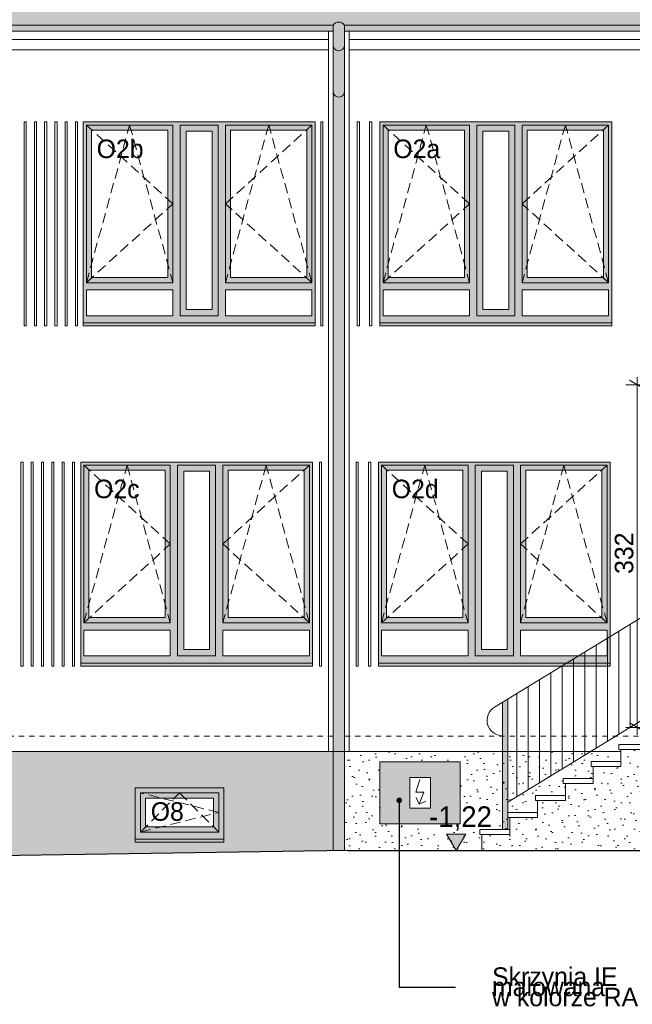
# Model space of a CAD drawing. Extents: x -149893 to 127691, y 5328 to 37028.
# Tile 32 of 88: x -1068 to 4879, y 18201 to 27755. Entities that reach past the tile are written whole.
import ezdxf

# ---------------------------------------------------------------- set-up
doc = ezdxf.new("R2010")
doc.units = 0
doc.header["$MEASUREMENT"] = 0
doc.linetypes.add('Hidden Line', pattern=[100, 50, -50])
doc.linetypes.add('Krawędzie ukryte', pattern=[150, 100, -50])
for name, color, linetype, lineweight, true_color in [('arch izolacje_Nr_Pióra__9', 7, 'Continuous', 13, 0x3dad99), ('Arch kolorystyka_Nr_Pióra__81', 7, 'Continuous', 13, 0x6a6a6a), ('Arch okna_Nr_Pióra__82', 7, 'Continuous', 20, 0xaaaaaa), ('Arch okna_Nr_Pióra__84', 7, 'Continuous', 15, 0x41c341), ('Arch okna_Nr_Pióra__86', 7, 'Continuous', 20, 0x5555ff)]:
    doc.layers.add(name, color=color, linetype=linetype, lineweight=lineweight, true_color=true_color)
for name, color, linetype, lineweight in [('Arch okna_Nr_Pióra__100', 2, 'Continuous', 13), ('Arch okna_Nr_Pióra__19', 255, 'Continuous', 20), ('Arch okna_Nr_Pióra__20', 1, 'Continuous', 20), ('Arch okna_Nr_Pióra__5', 7, 'Continuous', 13), ('Arch opisy okien_Nr_Pióra__21', 7, 'Continuous', 13), ('Arch opisy_Nr_Pióra__21', 7, 'Continuous', 13), ('Arch wymiary_Nr_Pióra__21', 7, 'Continuous', 13), ('Arch wymiary_Nr_Pióra__5', 7, 'Continuous', 13), ('INSTALACJA IE_Nr_Pióra__21', 7, 'Continuous', 13), ('INSTALACJA IE_Nr_Pióra__5', 7, 'Continuous', 13), ('INWENT BALUSTRADY_Nr_Pióra__5', 7, 'Continuous', 13), ('INWENT DACH_Nr_Pióra__21', 7, 'Continuous', 13), ('INWENT ODWODNIENIE_Nr_Pióra__21', 7, 'Continuous', 13), ('INWENT TEREN_Nr_Pióra__1', 7, 'Continuous', 25), ('INWENT. OKNA_Nr_Pióra__5', 7, 'Continuous', 13), ('INWENT.ŚCIANY_Nr_Pióra__5', 7, 'Continuous', 13), ('Istniejące schody_Nr_Pióra__21', 7, 'Continuous', 13), ('Istniejące schody_Nr_Pióra__5', 7, 'Continuous', 13)]:
    doc.layers.add(name, color=color, linetype=linetype, lineweight=lineweight)
doc.layers.add('Arch wymiary', color=7, linetype='Continuous')
doc.layers.add('INSTALACJA IE', color=7, linetype='Continuous')
doc.styles.add('GENERATED_STYLE_1', font='txt')
doc.styles.add('GENERATED_STYLE_3', font='txt')
doc.styles.add('GENERATED_STYLE_4', font='txt')
doc.styles.add('GENERATED_STYLE_8', font='txt')
doc.dimstyles.new('GENERATED_STYLE__6', dxfattribs={"dimtxt": 179.999995, "dimasz": 114, "dimexe": 0.18, "dimexo": 0, "dimgap": 0.09, "dimtad": 1, "dimdec": 0, "dimlfac": 0.1, "dimzin": 0, "dimdsep": 46, "dimtxsty": 'GENERATED_STYLE_3', "dimblk": 'ARROWHEAD_2', "dimblk1": 'ARROWHEAD_2', "dimblk2": 'ARROWHEAD_2', "dimcen": 0.09, "dimclrd": 7, "dimclre": 7, "dimclrt": 7, "dimazin": 0, "dimtfac": 1, "dimtdec": 4, "dimtmove": 0, "dimatfit": 3, "dimfxl": 0, "dimtolj": 1, "dimtzin": 0, "dimarcsym": 0})
doc.dimstyles.new('GENERATED_STYLE__8', dxfattribs={"dimtxt": 0.18, "dimasz": 109.44, "dimexe": 0.18, "dimexo": 0.0625, "dimgap": 0.09, "dimtad": 0, "dimtih": 1, "dimtoh": 1, "dimdec": 4, "dimzin": 0, "dimdsep": 46, "dimcen": 0.09, "dimadec": 0, "dimazin": 0, "dimtfac": 1, "dimtdec": 4, "dimtmove": 0, "dimatfit": 3, "dimldrblk": 'ARROWHEAD_11', "dimfxl": 0, "dimtolj": 1, "dimtzin": 0, "dimarcsym": 0})
pattern_1 = [(45, (0, 300), (-95.4594, 95.4594), [0, -90, 0, -135]), (110, (300, 300), (126.8585, 46.1727), [0, -66, 0, -114])]

# ---------------------------------------------------------------- blocks, each defined once
blk = doc.blocks.new('Linia_1', base_point=(2809.1, 20142.8))
at = {"layer": 'INSTALACJA IE_Nr_Pióra__21', "linetype": 'Continuous'}
for q in [(2780.4, 20207.4), (2873.7, 20171.5)]:
    blk.add_line((2809.1, 20142.8), q, dxfattribs=at)
at = {"layer": 'INSTALACJA IE_Nr_Pióra__5', "linetype": 'Continuous'}
blk.add_line((2809.1, 20142.8), (2853.8, 20259.2), dxfattribs=at)
blk = doc.blocks.new('Wymiary_7', base_point=(3169.2, 19692.8))
at = {"layer": 'Arch wymiary_Nr_Pióra__21', "linetype": 'Continuous'}
blk.add_hatch(color=256, dxfattribs=at).paths.add_polyline_path([(3169.2, 19692.8), (3076.4, 19852.8), (3262, 19852.8)], flags=0)
for p, q in [((3169.2, 19692.8), (3076.4, 19852.8)), ((3076.4, 19852.8), (3262, 19852.8)), ((3262, 19852.8), (3169.2, 19692.8)), ((3169.2, 19692.8), (3049.2, 19692.8)), ((3169.2, 19692.8), (3289.2, 19692.8))]:
    blk.add_line(p, q, dxfattribs=at)
at = {"layer": 'Arch wymiary_Nr_Pióra__21', "insert": (2906.6, 19884.8), "char_height": 200, "attachment_point": 7, "style": 'GENERATED_STYLE_1'}
blk.add_mtext('{-1,22}', dxfattribs=at)
blk = doc.blocks.new('*D400')
at = {"layer": 'Arch wymiary_Nr_Pióra__5', "linetype": 'Continuous'}
for p, q in [((4927.1, 24212.3), (4927.1, 24285.7)), ((5039.6, 24212.3), (4814.6, 24212.3)), ((5002.1, 24169), (4852.1, 24255.6)), ((4927.1, 20887.8), (4927.1, 24212.3)), ((4852.1, 20931.1), (5002.1, 20844.5)), ((5039.6, 20887.8), (4814.6, 20887.8)), ((4927.1, 20814.5), (4927.1, 20887.8))]:
    blk.add_line(p, q, dxfattribs=at)
at = {"layer": 'Arch wymiary_Nr_Pióra__5', "insert": (4891.1, 22377.3), "char_height": 180, "attachment_point": 7, "rotation": 90, "style": 'GENERATED_STYLE_3'}
blk.add_mtext('{332}', dxfattribs=at)
blk = doc.blocks.new('ARROWHEAD_2')
at = {"color": 0, "linetype": 'Continuous', "lineweight": 0}
for p, q in [((0, 0), (-1, 0)), ((-0.378, -0.655), (0.378, 0.655))]:
    blk.add_line(p, q, dxfattribs=at)
blk = doc.blocks.new('ARROWHEAD_11')
at = {"color": 0, "linetype": 'Continuous', "lineweight": 0}
blk.add_line((0, 0), (-1, 0), dxfattribs=at)
at = {"color": 0, "linetype": 'Continuous', "lineweight": 0, "const_width": 0.25, "flags": 128}
blk.add_lwpolyline([(-0.125, 0, 1), (0.125, 0, 1)], format="xyb", close=True, dxfattribs=at)

msp = doc.modelspace()

# ---------------------------------------------------------------- hatches: boundary and pattern name
at = {"layer": 'Arch kolorystyka_Nr_Pióra__81', "linetype": 'Continuous'}
h = msp.add_hatch(color=256, dxfattribs=at)
h.paths.add_polyline_path([(-11505.9, 27642.9), (-10575.9, 27642.9), (-10575.9, 19496.9), (-10465.9, 19496.9), (-10465.9, 27642.9), (1974.1, 27642.9), (1974.1, 19692.3), (2084.1, 19692.3), (2084.1, 27642.9), (15784.1, 27642.9), (15784.1, 20622.5), (15894.1, 20615.4), (15894.1, 27642.9), (31604.1, 27642.9), (31604.1, 19633.3), (31714.1, 19626.3), (31714.1, 27642.9), (32584.1, 27642.9), (32584.1, 33202.8), (29615.6, 33202.8), (29615.6, 33762.8), (27313.2, 33762.8), (27313.2, 33202.8), (26470, 33202.8), (26470, 33762.8), (24767.6, 33762.8), (24767.6, 33202.8), (23654.5, 33202.8), (23654.5, 33762.8), (19992.9, 33762.8), (19992.9, 33202.8), (18893.5, 33202.8), (18893.5, 33762.8), (16591.1, 33762.8), (16591.1, 33202.8), (-6275.9, 33202.8), (-6275.9, 33762.8), (-6917.9, 33762.8), (-6917.9, 33202.8), (-7506, 33202.8), (-7506, 33762.8), (-9256, 33762.8), (-9256, 33202.8), (-11505.9, 33202.8)], flags=0)
h.paths.add_polyline_path([(-4945.9, 29036.9), (-4945.9, 29889.3), (-3865.9, 29889.3), (-3865.9, 29036.9)], flags=0)
h.paths.add_polyline_path([(1814.1, 29036.9), (1814.1, 29889.3), (2894.1, 29889.3), (2894.1, 29036.9)], flags=0)
h.paths.add_polyline_path([(29409.1, 29036.9), (29409.1, 29889.3), (30489.1, 29889.3), (30489.1, 29036.9)], flags=0)
h.paths.add_polyline_path([(20884.1, 28712.8), (20884.1, 30278.8), (20684.1, 30111.6), (20636, 30169.2), (21894.1, 31220.6), (23152.2, 30169.2), (23104.1, 30111.6), (22904.1, 30278.8), (22904.1, 28712.8), (22890.6, 28712.8)], flags=0)
h.paths.add_polyline_path([(6644.1, 28712.8), (6644.1, 30278.8), (6444.1, 30111.6), (6396, 30169.2), (8119.1, 31609.2), (9842.2, 30169.2), (9794.1, 30111.6), (9594.1, 30278.8), (9594.1, 28712.8)], flags=0)
h.paths.add_polyline_path([(-1865.9, 28712.8), (-1865.9, 30278.8), (-2065.9, 30111.6), (-2114, 30169.2), (-855.9, 31220.6), (402.2, 30169.2), (354.1, 30111.6), (154.1, 30278.8), (154.1, 28712.8)], flags=0)
at = {"layer": 'Arch okna_Nr_Pióra__100', "linetype": 'Continuous'}
h = msp.add_hatch(color=256, dxfattribs=at)
h.paths.add_polyline_path([(489.1, 24882.8), (859.1, 24882.8), (859.1, 26732.8), (489.1, 26732.8)], flags=0)
h.paths.add_polyline_path([(549.1, 26672.8), (549.1, 24942.8), (799.1, 24942.8), (799.1, 26672.8)], flags=0)
at = {"layer": 'Arch okna_Nr_Pióra__19', "linetype": 'Continuous'}
h = msp.add_hatch(dxfattribs=at)
h.set_pattern_fill('Carpet', color=256, style=0, pattern_type=2)
h.set_pattern_definition(pattern_1)
h.paths.add_polyline_path([(5549.1, 19692.8), (5549.1, 20742.8), (5039.1, 20742.8), (5039.1, 20722.8), (5039.1, 20672.8), (4769.1, 20672.8), (4769.1, 20557.8), (4769.1, 20507.8), (4499.1, 20507.8), (4499.1, 20392.8), (4499.1, 20342.8), (4229.1, 20342.8), (4229.1, 20227.8), (4229.1, 20177.8), (3959.1, 20177.8), (3959.1, 20062.8), (3959.1, 20012.8), (3689.1, 20012.8), (3689.1, 19897.8), (3689.1, 19847.8), (3419.1, 19847.8), (3419.1, 19692.8)], flags=0)
h = msp.add_hatch(dxfattribs=at)
h.set_pattern_fill('Carpet', color=256, style=0, pattern_type=2)
h.set_pattern_definition(pattern_1)
h.paths.add_polyline_path([(-10465.9, 19498.6), (1974.1, 19690.6), (1974.1, 20652.8), (-10465.9, 20652.8)], flags=0)
h.paths.add_polyline_path([(-9055.9, 19772.8), (-8195.9, 19772.8), (-8195.9, 20302.8), (-9055.9, 20302.8)], flags=0)
h.paths.add_polyline_path([(-5590.9, 19772.8), (-4730.9, 19772.8), (-4730.9, 20302.8), (-5590.9, 20302.8)], flags=0)
h.paths.add_polyline_path([(-2570.9, 19772.8), (-1710.9, 19772.8), (-1710.9, 20302.8), (-2570.9, 20302.8)], flags=0)
h.paths.add_polyline_path([(54.1, 19772.8), (914.1, 19772.8), (914.1, 20302.8), (54.1, 20302.8)], flags=0)
h = msp.add_hatch(dxfattribs=at)
h.set_pattern_fill('Carpet', color=256, style=0, pattern_type=2)
h.set_pattern_definition(pattern_1)
h.paths.add_polyline_path([(4769.1, 20652.8), (2084.1, 20652.8), (2084.1, 19692.3), (2119.1, 19692.8), (3419.1, 19692.8), (3419.1, 19847.8), (3399.1, 19847.8), (3399.1, 19897.8), (3689.1, 19897.8), (3689.1, 20012.8), (3669.1, 20012.8), (3669.1, 20062.8), (3959.1, 20062.8), (3959.1, 20177.8), (3939.1, 20177.8), (3939.1, 20227.8), (4229.1, 20227.8), (4229.1, 20342.8), (4209.1, 20342.8), (4209.1, 20392.8), (4499.1, 20392.8), (4499.1, 20507.8), (4479.1, 20507.8), (4479.1, 20557.8), (4769.1, 20557.8)], flags=0)
h.paths.add_polyline_path([(2429.1, 19952.8), (3209.1, 19952.8), (3209.1, 20552.8), (2429.1, 20552.8)], flags=0)
at = {"layer": 'Arch okna_Nr_Pióra__20', "linetype": 'Continuous'}
h = msp.add_hatch(color=256, dxfattribs=at)
h.paths.add_polyline_path([(464.1, 21582.8), (834.1, 21582.8), (834.1, 23432.8), (464.1, 23432.8)], flags=0)
h.paths.add_polyline_path([(524.1, 23372.8), (524.1, 21642.8), (774.1, 21642.8), (774.1, 23372.8)], flags=0)
at = {"layer": 'Arch okna_Nr_Pióra__82', "linetype": 'Continuous'}
h = msp.add_hatch(color=256, dxfattribs=at)
h.paths.add_polyline_path([(-450.9, 24782.8), (1799.1, 24782.8), (1799.1, 26762.8), (-450.9, 26762.8)], flags=0)
h.paths.add_polyline_path([(419.1, 24882.8), (-420.9, 24882.8), (-420.9, 25132.8), (419.1, 25132.8)], flags=0)
h.paths.add_polyline_path([(369.1, 25252.8), (-370.9, 25252.8), (-370.9, 26682.8), (369.1, 26682.8)], flags=0)
h.paths.add_polyline_path([(859.1, 24882.8), (489.1, 24882.8), (489.1, 26732.8), (859.1, 26732.8)], flags=0)
h.paths.add_polyline_path([(929.1, 25132.8), (1769.1, 25132.8), (1769.1, 24882.8), (929.1, 24882.8)], flags=0)
h.paths.add_polyline_path([(1719.1, 25252.8), (979.1, 25252.8), (979.1, 26682.8), (1719.1, 26682.8)], flags=0)
h = msp.add_hatch(color=256, dxfattribs=at)
h.paths.add_polyline_path([(2429.1, 24782.8), (4679.1, 24782.8), (4679.1, 26762.8), (2429.1, 26762.8)], flags=0)
h.paths.add_polyline_path([(3299.1, 24882.8), (2459.1, 24882.8), (2459.1, 25132.8), (3299.1, 25132.8)], flags=0)
h.paths.add_polyline_path([(3249.1, 25252.8), (2509.1, 25252.8), (2509.1, 26682.8), (3249.1, 26682.8)], flags=0)
h.paths.add_polyline_path([(3739.1, 24882.8), (3369.1, 24882.8), (3369.1, 26732.8), (3739.1, 26732.8)], flags=0)
h.paths.add_polyline_path([(3809.1, 25132.8), (4649.1, 25132.8), (4649.1, 24882.8), (3809.1, 24882.8)], flags=0)
h.paths.add_polyline_path([(4599.1, 25252.8), (3859.1, 25252.8), (3859.1, 26682.8), (4599.1, 26682.8)], flags=0)
h = msp.add_hatch(color=256, dxfattribs=at)
h.paths.add_polyline_path([(-475.9, 21482.8), (1774.1, 21482.8), (1774.1, 23462.8), (-475.9, 23462.8)], flags=0)
h.paths.add_polyline_path([(394.1, 21582.8), (-445.9, 21582.8), (-445.9, 21832.8), (394.1, 21832.8)], flags=0)
h.paths.add_polyline_path([(344.1, 21952.8), (-395.9, 21952.8), (-395.9, 23382.8), (344.1, 23382.8)], flags=0)
h.paths.add_polyline_path([(834.1, 21582.8), (464.1, 21582.8), (464.1, 23432.8), (834.1, 23432.8)], flags=0)
h.paths.add_polyline_path([(904.1, 21832.8), (1744.1, 21832.8), (1744.1, 21582.8), (904.1, 21582.8)], flags=0)
h.paths.add_polyline_path([(1694.1, 21952.8), (954.1, 21952.8), (954.1, 23382.8), (1694.1, 23382.8)], flags=0)
h = msp.add_hatch(color=256, dxfattribs=at)
h.paths.add_polyline_path([(2414.1, 21482.8), (4664.1, 21482.8), (4664.1, 23462.8), (2414.1, 23462.8)], flags=0)
h.paths.add_polyline_path([(3284.1, 21582.8), (2444.1, 21582.8), (2444.1, 21832.8), (3284.1, 21832.8)], flags=0)
h.paths.add_polyline_path([(3234.1, 21952.8), (2494.1, 21952.8), (2494.1, 23382.8), (3234.1, 23382.8)], flags=0)
h.paths.add_polyline_path([(3724.1, 21582.8), (3354.1, 21582.8), (3354.1, 23432.8), (3724.1, 23432.8)], flags=0)
h.paths.add_polyline_path([(3794.1, 21832.8), (4634.1, 21832.8), (4634.1, 21582.8), (3794.1, 21582.8)], flags=0)
h.paths.add_polyline_path([(4584.1, 21952.8), (3844.1, 21952.8), (3844.1, 23382.8), (4584.1, 23382.8)], flags=0)
msp.add_hatch(color=256, dxfattribs=at).paths.add_polyline_path([(3669.1, 19897.8), (3669.1, 21162.8), (3619.1, 21132.3), (3619.1, 19897.8)], flags=0)
h = msp.add_hatch(color=256, dxfattribs=at)
h.paths.add_polyline_path([(2429.1, 20552.8), (2429.1, 19952.8), (3209.1, 19952.8), (3209.1, 20552.8)], flags=0)
h.paths.add_polyline_path([(2719.1, 20102.8), (2919.1, 20102.8), (2919.1, 20402.8), (2719.1, 20402.8)], flags=0)
h = msp.add_hatch(color=256, dxfattribs=at)
h.paths.add_polyline_path([(54.1, 19772.8), (914.1, 19772.8), (914.1, 20302.8), (54.1, 20302.8)], flags=0)
h.paths.add_polyline_path([(814.1, 19922.8), (154.1, 19922.8), (154.1, 20202.8), (814.1, 20202.8)], flags=0)
at = {"layer": 'Arch okna_Nr_Pióra__84', "linetype": 'Continuous'}
h = msp.add_hatch(color=256, dxfattribs=at)
h.paths.add_polyline_path([(3369.1, 24882.8), (3739.1, 24882.8), (3739.1, 26732.8), (3369.1, 26732.8)], flags=0)
h.paths.add_polyline_path([(3429.1, 26672.8), (3429.1, 24942.8), (3679.1, 24942.8), (3679.1, 26672.8)], flags=0)
at = {"layer": 'Arch okna_Nr_Pióra__86', "linetype": 'Continuous'}
h = msp.add_hatch(color=256, dxfattribs=at)
h.paths.add_polyline_path([(3354.1, 21582.8), (3724.1, 21582.8), (3724.1, 23432.8), (3354.1, 23432.8)], flags=0)
h.paths.add_polyline_path([(3414.1, 23372.8), (3414.1, 21642.8), (3664.1, 21642.8), (3664.1, 23372.8)], flags=0)

# ---------------------------------------------------------------- linework, layer by layer
at = {"layer": 'arch izolacje_Nr_Pióra__9', "linetype": 'Continuous'}
for p, q in [((1929.1, 20652.8), (1929.1, 27642.9)), ((2129.1, 20652.8), (2129.1, 27642.9)), ((-10420.9, 27562.8), (1929.1, 27562.8)), ((2129.1, 27562.8), (15739.1, 27562.8)), ((-10420.9, 27462.8), (1929.1, 27462.8)), ((2129.1, 27462.8), (15739.1, 27462.8)), ((-1025.9, 26762.8), (-1005.9, 26762.8)), ((-1025.9, 26762.8), (-1025.9, 24782.8)), ((-1005.9, 26762.8), (-1005.9, 24782.8)), ((-925.9, 26762.8), (-905.9, 26762.8)), ((-925.9, 26762.8), (-925.9, 24782.8)), ((-905.9, 26762.8), (-905.9, 24782.8)), ((-825.9, 26762.8), (-825.9, 24782.8)), ((-825.9, 26762.8), (-805.9, 26762.8)), ((-805.9, 26762.8), (-805.9, 24782.8)), ((-725.9, 26762.8), (-725.9, 24782.8)), ((-725.9, 26762.8), (-705.9, 26762.8)), ((-705.9, 26762.8), (-705.9, 24782.8)), ((-625.9, 26762.8), (-625.9, 24782.8)), ((-625.9, 26762.8), (-605.9, 26762.8)), ((-605.9, 26762.8), (-605.9, 24782.8)), ((-525.9, 26762.8), (-525.9, 24782.8)), ((-525.9, 26762.8), (-505.9, 26762.8)), ((-505.9, 26762.8), (-505.9, 24782.8)), ((1854.1, 26762.8), (1874.1, 26762.8)), ((1854.1, 26762.8), (1854.1, 24782.8)), ((1874.1, 26762.8), (1874.1, 24782.8)), ((2209.1, 26762.8), (2209.1, 24782.8)), ((2209.1, 26762.8), (2229.1, 26762.8)), ((2229.1, 26762.8), (2229.1, 24782.8)), ((2329.1, 26762.8), (2329.1, 24782.8)), ((2329.1, 26762.8), (2349.1, 26762.8)), ((2349.1, 26762.8), (2349.1, 24782.8)), ((-1025.9, 24782.8), (-1005.9, 24782.8)), ((-925.9, 24782.8), (-905.9, 24782.8)), ((-825.9, 24782.8), (-805.9, 24782.8)), ((-725.9, 24782.8), (-705.9, 24782.8)), ((-625.9, 24782.8), (-605.9, 24782.8)), ((-525.9, 24782.8), (-505.9, 24782.8)), ((1854.1, 24782.8), (1874.1, 24782.8)), ((2209.1, 24782.8), (2229.1, 24782.8)), ((2329.1, 24782.8), (2349.1, 24782.8)), ((-1055.9, 23462.8), (-1035.9, 23462.8)), ((-1055.9, 23462.8), (-1055.9, 21482.8)), ((-1035.9, 23462.8), (-1035.9, 21482.8)), ((-955.9, 23462.8), (-935.9, 23462.8)), ((-955.9, 23462.8), (-955.9, 21482.8)), ((-935.9, 23462.8), (-935.9, 21482.8)), ((-855.9, 23462.8), (-855.9, 21482.8)), ((-855.9, 23462.8), (-835.9, 23462.8)), ((-835.9, 23462.8), (-835.9, 21482.8)), ((-755.9, 23462.8), (-755.9, 21482.8)), ((-755.9, 23462.8), (-735.9, 23462.8)), ((-735.9, 23462.8), (-735.9, 21482.8)), ((-655.9, 23462.8), (-655.9, 21482.8)), ((-655.9, 23462.8), (-635.9, 23462.8)), ((-635.9, 23462.8), (-635.9, 21482.8)), ((-555.9, 23462.8), (-555.9, 21482.8)), ((-555.9, 23462.8), (-535.9, 23462.8)), ((-535.9, 23462.8), (-535.9, 21482.8)), ((1841.6, 23462.8), (1861.6, 23462.8)), ((1841.6, 23462.8), (1841.6, 21482.8)), ((1861.6, 23462.8), (1861.6, 21482.8)), ((2199.1, 23462.8), (2199.1, 21482.8)), ((2199.1, 23462.8), (2219.1, 23462.8)), ((2219.1, 23462.8), (2219.1, 21482.8)), ((2319.1, 23462.8), (2319.1, 21482.8)), ((2319.1, 23462.8), (2339.1, 23462.8)), ((2339.1, 23462.8), (2339.1, 21482.8)), ((-1055.9, 21482.8), (-1035.9, 21482.8)), ((-955.9, 21482.8), (-935.9, 21482.8)), ((-855.9, 21482.8), (-835.9, 21482.8)), ((-755.9, 21482.8), (-735.9, 21482.8)), ((-655.9, 21482.8), (-635.9, 21482.8)), ((-555.9, 21482.8), (-535.9, 21482.8)), ((1841.6, 21482.8), (1861.6, 21482.8)), ((2199.1, 21482.8), (2219.1, 21482.8)), ((2319.1, 21482.8), (2339.1, 21482.8)), ((-10465.9, 20652.8), (4769.1, 20652.8))]:
    msp.add_line(p, q, dxfattribs=at)
at = {"layer": 'Arch okna_Nr_Pióra__5', "linetype": 'Krawędzie ukryte'}
for p, q in [((419.1, 25967.8), (-420.9, 26732.8)), ((-420.9, 25202.8), (-0.9, 26732.8)), ((-0.9, 26732.8), (419.1, 25202.8)), ((929.1, 25967.8), (1769.1, 26732.8)), ((1349.1, 26732.8), (929.1, 25202.8)), ((1769.1, 25202.8), (1349.1, 26732.8)), ((3299.1, 25967.8), (2459.1, 26732.8)), ((2459.1, 25202.8), (2879.1, 26732.8)), ((2879.1, 26732.8), (3299.1, 25202.8)), ((3809.1, 25967.8), (4649.1, 26732.8)), ((4229.1, 26732.8), (3809.1, 25202.8)), ((4649.1, 25202.8), (4229.1, 26732.8)), ((-420.9, 25202.8), (419.1, 25967.8)), ((1769.1, 25202.8), (929.1, 25967.8)), ((2459.1, 25202.8), (3299.1, 25967.8)), ((4649.1, 25202.8), (3809.1, 25967.8)), ((394.1, 22667.8), (-445.9, 23432.8)), ((-445.9, 21902.8), (-25.9, 23432.8)), ((-25.9, 23432.8), (394.1, 21902.8)), ((904.1, 22667.8), (1744.1, 23432.8)), ((1324.1, 23432.8), (904.1, 21902.8)), ((1744.1, 21902.8), (1324.1, 23432.8)), ((3284.1, 22667.8), (2444.1, 23432.8)), ((2444.1, 21902.8), (2864.1, 23432.8)), ((2864.1, 23432.8), (3284.1, 21902.8)), ((3794.1, 22667.8), (4634.1, 23432.8)), ((4214.1, 23432.8), (3794.1, 21902.8)), ((4634.1, 21902.8), (4214.1, 23432.8)), ((-445.9, 21902.8), (394.1, 22667.8)), ((1744.1, 21902.8), (904.1, 22667.8)), ((2444.1, 21902.8), (3284.1, 22667.8)), ((4634.1, 21902.8), (3794.1, 22667.8)), ((864.1, 20062.8), (104.1, 20252.8)), ((104.1, 19872.8), (484.1, 20252.8)), ((484.1, 20252.8), (864.1, 19872.8)), ((104.1, 19872.8), (864.1, 20062.8))]:
    msp.add_line(p, q, dxfattribs=at)
at = {"layer": 'Arch okna_Nr_Pióra__5', "linetype": 'Continuous'}
for p, q in [((-420.9, 26732.8), (419.1, 26732.8)), ((-420.9, 26732.8), (-420.9, 25202.8)), ((-370.9, 26682.8), (-370.9, 25252.8)), ((-370.9, 26682.8), (369.1, 26682.8)), ((369.1, 25252.8), (369.1, 26682.8)), ((419.1, 25202.8), (419.1, 26732.8)), ((489.1, 26732.8), (859.1, 26732.8)), ((489.1, 24882.8), (489.1, 26732.8)), ((549.1, 24942.8), (549.1, 26672.8)), ((549.1, 26672.8), (799.1, 26672.8)), ((799.1, 24942.8), (799.1, 26672.8)), ((859.1, 24882.8), (859.1, 26732.8)), ((929.1, 26732.8), (1769.1, 26732.8)), ((929.1, 25202.8), (929.1, 26732.8)), ((979.1, 25252.8), (979.1, 26682.8)), ((979.1, 26682.8), (1719.1, 26682.8)), ((1719.1, 26682.8), (1719.1, 25252.8)), ((1769.1, 26732.8), (1769.1, 25202.8)), ((2459.1, 26732.8), (3299.1, 26732.8)), ((2459.1, 26732.8), (2459.1, 25202.8)), ((2509.1, 26682.8), (2509.1, 25252.8)), ((2509.1, 26682.8), (3249.1, 26682.8)), ((3249.1, 25252.8), (3249.1, 26682.8)), ((3299.1, 25202.8), (3299.1, 26732.8)), ((3369.1, 26732.8), (3739.1, 26732.8)), ((3369.1, 24882.8), (3369.1, 26732.8)), ((3429.1, 24942.8), (3429.1, 26672.8)), ((3429.1, 26672.8), (3679.1, 26672.8)), ((3679.1, 24942.8), (3679.1, 26672.8)), ((3739.1, 24882.8), (3739.1, 26732.8)), ((3809.1, 26732.8), (4649.1, 26732.8)), ((3809.1, 25202.8), (3809.1, 26732.8)), ((3859.1, 25252.8), (3859.1, 26682.8)), ((3859.1, 26682.8), (4599.1, 26682.8)), ((4599.1, 26682.8), (4599.1, 25252.8)), ((4649.1, 26732.8), (4649.1, 25202.8)), ((-370.9, 25252.8), (369.1, 25252.8)), ((979.1, 25252.8), (1719.1, 25252.8)), ((2509.1, 25252.8), (3249.1, 25252.8)), ((3859.1, 25252.8), (4599.1, 25252.8)), ((-420.9, 25202.8), (419.1, 25202.8)), ((-420.9, 25132.8), (419.1, 25132.8)), ((-420.9, 25132.8), (-420.9, 24882.8)), ((419.1, 24882.8), (419.1, 25132.8)), ((929.1, 25202.8), (1769.1, 25202.8)), ((929.1, 25132.8), (1769.1, 25132.8)), ((929.1, 24882.8), (929.1, 25132.8)), ((1769.1, 25132.8), (1769.1, 24882.8)), ((2459.1, 25202.8), (3299.1, 25202.8)), ((2459.1, 25132.8), (3299.1, 25132.8)), ((2459.1, 25132.8), (2459.1, 24882.8)), ((3299.1, 24882.8), (3299.1, 25132.8)), ((3809.1, 25202.8), (4649.1, 25202.8)), ((3809.1, 25132.8), (4649.1, 25132.8)), ((3809.1, 24882.8), (3809.1, 25132.8)), ((4649.1, 25132.8), (4649.1, 24882.8)), ((549.1, 24942.8), (799.1, 24942.8)), ((3429.1, 24942.8), (3679.1, 24942.8)), ((-420.9, 24882.8), (419.1, 24882.8)), ((489.1, 24882.8), (859.1, 24882.8)), ((929.1, 24882.8), (1769.1, 24882.8)), ((2459.1, 24882.8), (3299.1, 24882.8)), ((3369.1, 24882.8), (3739.1, 24882.8)), ((3809.1, 24882.8), (4649.1, 24882.8)), ((-445.9, 23432.8), (394.1, 23432.8)), ((-445.9, 23432.8), (-445.9, 21902.8)), ((394.1, 21902.8), (394.1, 23432.8)), ((464.1, 23432.8), (834.1, 23432.8)), ((464.1, 21582.8), (464.1, 23432.8)), ((834.1, 21582.8), (834.1, 23432.8)), ((904.1, 23432.8), (1744.1, 23432.8)), ((904.1, 21902.8), (904.1, 23432.8)), ((1744.1, 23432.8), (1744.1, 21902.8)), ((2444.1, 23432.8), (3284.1, 23432.8)), ((2444.1, 23432.8), (2444.1, 21902.8)), ((3284.1, 21902.8), (3284.1, 23432.8)), ((3354.1, 23432.8), (3724.1, 23432.8)), ((3354.1, 21582.8), (3354.1, 23432.8)), ((3724.1, 21582.8), (3724.1, 23432.8)), ((3794.1, 23432.8), (4634.1, 23432.8)), ((3794.1, 21902.8), (3794.1, 23432.8)), ((4634.1, 23432.8), (4634.1, 21902.8)), ((-395.9, 23382.8), (-395.9, 21952.8)), ((-395.9, 23382.8), (344.1, 23382.8)), ((344.1, 21952.8), (344.1, 23382.8)), ((524.1, 21642.8), (524.1, 23372.8)), ((524.1, 23372.8), (774.1, 23372.8)), ((774.1, 21642.8), (774.1, 23372.8)), ((954.1, 21952.8), (954.1, 23382.8)), ((954.1, 23382.8), (1694.1, 23382.8)), ((1694.1, 23382.8), (1694.1, 21952.8)), ((2494.1, 23382.8), (2494.1, 21952.8)), ((2494.1, 23382.8), (3234.1, 23382.8)), ((3234.1, 21952.8), (3234.1, 23382.8)), ((3414.1, 21642.8), (3414.1, 23372.8)), ((3414.1, 23372.8), (3664.1, 23372.8)), ((3664.1, 21642.8), (3664.1, 23372.8)), ((3844.1, 21952.8), (3844.1, 23382.8)), ((3844.1, 23382.8), (4584.1, 23382.8)), ((4584.1, 23382.8), (4584.1, 21952.8)), ((-445.9, 21902.8), (394.1, 21902.8)), ((-395.9, 21952.8), (344.1, 21952.8)), ((904.1, 21902.8), (1744.1, 21902.8)), ((954.1, 21952.8), (1694.1, 21952.8)), ((2444.1, 21902.8), (3284.1, 21902.8)), ((2494.1, 21952.8), (3234.1, 21952.8)), ((3794.1, 21902.8), (4634.1, 21902.8)), ((3844.1, 21952.8), (4584.1, 21952.8)), ((-445.9, 21832.8), (394.1, 21832.8)), ((-445.9, 21832.8), (-445.9, 21582.8)), ((394.1, 21582.8), (394.1, 21832.8)), ((904.1, 21832.8), (1744.1, 21832.8)), ((904.1, 21582.8), (904.1, 21832.8)), ((1744.1, 21832.8), (1744.1, 21582.8)), ((2444.1, 21832.8), (3284.1, 21832.8)), ((2444.1, 21832.8), (2444.1, 21582.8)), ((3284.1, 21582.8), (3284.1, 21832.8)), ((3794.1, 21832.8), (4634.1, 21832.8)), ((3794.1, 21582.8), (3794.1, 21832.8)), ((4634.1, 21832.8), (4634.1, 21582.8)), ((524.1, 21642.8), (774.1, 21642.8)), ((3414.1, 21642.8), (3664.1, 21642.8)), ((-445.9, 21582.8), (394.1, 21582.8)), ((464.1, 21582.8), (834.1, 21582.8)), ((904.1, 21582.8), (1744.1, 21582.8)), ((2444.1, 21582.8), (3284.1, 21582.8)), ((3354.1, 21582.8), (3724.1, 21582.8)), ((3794.1, 21582.8), (4634.1, 21582.8)), ((864.1, 20252.8), (104.1, 20252.8)), ((104.1, 20252.8), (104.1, 19872.8)), ((154.1, 20202.8), (154.1, 19922.8)), ((814.1, 20202.8), (154.1, 20202.8)), ((814.1, 20202.8), (814.1, 19922.8)), ((864.1, 20252.8), (864.1, 19872.8)), ((104.1, 19872.8), (864.1, 19872.8)), ((154.1, 19922.8), (814.1, 19922.8)), ((54.1, 19802.8), (54.1, 19772.8)), ((914.1, 19772.8), (914.1, 19802.8)), ((54.1, 19772.8), (914.1, 19772.8))]:
    msp.add_line(p, q, dxfattribs=at)
at = {"layer": 'INSTALACJA IE_Nr_Pióra__5', "linetype": 'Continuous'}
for p, q in [((3209.1, 20552.8), (2429.1, 20552.8)), ((2429.1, 20552.8), (2429.1, 19952.8)), ((3209.1, 19952.8), (3209.1, 20552.8)), ((2719.1, 20402.8), (2919.1, 20402.8)), ((2719.1, 20102.8), (2719.1, 20402.8)), ((2776, 20259.2), (2814.9, 20382.3)), ((2919.1, 20402.8), (2919.1, 20102.8)), ((2853.8, 20259.2), (2776, 20259.2)), ((2919.1, 20102.8), (2719.1, 20102.8)), ((2429.1, 19952.8), (3209.1, 19952.8))]:
    msp.add_line(p, q, dxfattribs=at)
at = {"layer": 'INWENT BALUSTRADY_Nr_Pióra__5', "linetype": 'Continuous'}
for p, q in [((3540.9, 21084.5), (5019.1, 21987.8)), ((4859.1, 20890.1), (4859.1, 21890.1)), ((4749.1, 20822.8), (4749.1, 21822.8)), ((4529.1, 20688.4), (4529.1, 21688.4)), ((4639.1, 20755.6), (4639.1, 21755.6)), ((4419.1, 20621.2), (4419.1, 21621.2)), ((4309.1, 20553.9), (4309.1, 21553.9)), ((4089.1, 20419.5), (4089.1, 21419.5)), ((4199.1, 20486.7), (4199.1, 21486.7)), ((3979.1, 20352.3), (3979.1, 21352.3)), ((3759.1, 20217.8), (3759.1, 21217.8)), ((3869.1, 20285.1), (3869.1, 21285.1)), ((3619.1, 19897.8), (3619.1, 21132.3)), ((3669.1, 19897.8), (3669.1, 21162.8)), ((3669.1, 20162.8), (5019.1, 20987.8))]:
    msp.add_line(p, q, dxfattribs=at)
msp.add_arc((3619.1, 20956.5), 150, 121.42957, 270, dxfattribs=at)
at = {"layer": 'INWENT DACH_Nr_Pióra__21', "linetype": 'Continuous'}
for p, q in [((1974.1, 27702.2), (-10465.9, 27702.2)), ((1974.1, 27642.9), (-10465.9, 27642.9)), ((15784.1, 27702.2), (2084.1, 27702.2)), ((15784.1, 27642.9), (2084.1, 27642.9))]:
    msp.add_line(p, q, dxfattribs=at)
at = {"layer": 'INWENT ODWODNIENIE_Nr_Pióra__21', "linetype": 'Continuous'}
for p, q in [((1974.1, 27702.2), (1974.1, 19690.6)), ((2084.1, 27702.2), (2084.1, 19692.3))]:
    msp.add_line(p, q, dxfattribs=at)
for centre, radius, start, end in [((2029.1, 27666.6), 65.5, 32.87588, 147.12412), ((2029.1, 27507.4), 55.2, 174.54738, 354.54738), ((2029.1, 27057.4), 55.2, 185.45262, 5.45262)]:
    msp.add_arc(centre, radius, start, end, dxfattribs=at)
at = {"layer": 'INWENT TEREN_Nr_Pióra__1', "linetype": 'Continuous'}
for q in [(-10940.9, 19491.3), (30674.1, 19692.8)]:
    msp.add_line((2119.1, 19692.8), q, dxfattribs=at)
at = {"layer": 'INWENT. OKNA_Nr_Pióra__5', "linetype": 'Continuous'}
for p, q in [((-450.9, 24812.8), (-450.9, 24782.8)), ((-450.9, 24782.8), (1799.1, 24782.8)), ((1799.1, 24782.8), (1799.1, 24812.8)), ((2429.1, 24812.8), (2429.1, 24782.8)), ((2429.1, 24782.8), (4679.1, 24782.8)), ((4679.1, 24782.8), (4679.1, 24812.8)), ((-475.9, 21512.8), (-475.9, 21482.8)), ((1774.1, 21482.8), (1774.1, 21512.8)), ((2414.1, 21512.8), (2414.1, 21482.8)), ((4664.1, 21482.8), (4664.1, 21512.8)), ((-475.9, 21482.8), (1774.1, 21482.8)), ((2414.1, 21482.8), (4664.1, 21482.8))]:
    msp.add_line(p, q, dxfattribs=at)
at = {"layer": 'INWENT.ŚCIANY_Nr_Pióra__5', "linetype": 'Continuous'}
for p, q in [((-450.9, 26762.8), (1799.1, 26762.8)), ((-450.9, 26762.8), (-450.9, 24812.8)), ((1799.1, 26762.8), (1799.1, 24812.8)), ((2429.1, 26762.8), (4679.1, 26762.8)), ((2429.1, 26762.8), (2429.1, 24812.8)), ((4679.1, 26762.8), (4679.1, 24812.8)), ((-450.9, 24812.8), (1799.1, 24812.8)), ((2429.1, 24812.8), (4679.1, 24812.8)), ((-475.9, 23462.8), (-475.9, 21512.8)), ((-475.9, 23462.8), (1774.1, 23462.8)), ((1774.1, 23462.8), (1774.1, 21512.8)), ((-475.9, 21512.8), (1774.1, 21512.8)), ((54.1, 20302.8), (54.1, 19802.8)), ((914.1, 20302.8), (54.1, 20302.8)), ((914.1, 20302.8), (914.1, 19802.8)), ((54.1, 19802.8), (914.1, 19802.8))]:
    msp.add_line(p, q, dxfattribs=at)
at = {"layer": 'INWENT.ŚCIANY_Nr_Pióra__5', "linetype": 'Hidden Line'}
for p, q in [((1974.1, 20802.8), (-10465.9, 20802.8)), ((5039.1, 20802.8), (2084.1, 20802.8))]:
    msp.add_line(p, q, dxfattribs=at)
at = {"layer": 'Istniejące schody_Nr_Pióra__21', "linetype": 'Continuous'}
for p, q in [((5039.1, 20722.8), (4749.1, 20722.8)), ((4749.1, 20722.8), (4749.1, 20672.8)), ((4749.1, 20672.8), (5039.1, 20672.8)), ((4769.1, 20672.8), (4769.1, 20557.8)), ((4769.1, 20557.8), (4479.1, 20557.8)), ((4479.1, 20557.8), (4479.1, 20507.8)), ((4769.1, 20507.8), (4769.1, 20557.8)), ((4479.1, 20507.8), (4769.1, 20507.8)), ((4499.1, 20507.8), (4499.1, 20392.8)), ((4499.1, 20392.8), (4209.1, 20392.8)), ((4209.1, 20392.8), (4209.1, 20342.8)), ((4499.1, 20342.8), (4499.1, 20392.8)), ((4209.1, 20342.8), (4499.1, 20342.8)), ((4229.1, 20342.8), (4229.1, 20227.8)), ((4229.1, 20227.8), (3939.1, 20227.8)), ((3939.1, 20227.8), (3939.1, 20177.8)), ((3939.1, 20177.8), (4229.1, 20177.8)), ((3959.1, 20177.8), (3959.1, 20062.8)), ((4229.1, 20177.8), (4229.1, 20227.8)), ((3959.1, 20062.8), (3669.1, 20062.8)), ((3669.1, 20062.8), (3669.1, 20012.8)), ((3959.1, 20012.8), (3959.1, 20062.8)), ((3669.1, 20012.8), (3959.1, 20012.8)), ((3689.1, 20012.8), (3689.1, 19897.8)), ((3689.1, 19897.8), (3399.1, 19897.8)), ((3399.1, 19897.8), (3399.1, 19847.8)), ((3689.1, 19847.8), (3689.1, 19897.8)), ((3399.1, 19847.8), (3689.1, 19847.8)), ((3419.1, 19847.8), (3419.1, 19692.8))]:
    msp.add_line(p, q, dxfattribs=at)
at = {"layer": 'Istniejące schody_Nr_Pióra__5', "linetype": 'Continuous'}
for p, q in [((2414.1, 23462.8), (2414.1, 21512.8)), ((2414.1, 23462.8), (4664.1, 23462.8)), ((4664.1, 23462.8), (4664.1, 21512.8)), ((2414.1, 21512.8), (4664.1, 21512.8))]:
    msp.add_line(p, q, dxfattribs=at)

# ---------------------------------------------------------------- block references
at = {"layer": 'Arch wymiary', "linetype": 'Continuous'}
msp.add_blockref('Wymiary_7', (3169.2, 19692.8), dxfattribs=at)
at = {"layer": 'INSTALACJA IE', "linetype": 'Continuous'}
msp.add_blockref('Linia_1', (2809.1, 20142.8), dxfattribs=at)

# ---------------------------------------------------------------- texts
at = {"layer": 'Arch opisy okien_Nr_Pióra__21', "linetype": 'Continuous', "char_height": 180, "attachment_point": 1, "style": 'GENERATED_STYLE_8'}
for s, insert in [('{O2b}', (-320.9, 26591.7)), ('{O2a}', (2559.1, 26591.7)), ('{O2c}', (-345.9, 23291.7)), ('{O2d}', (2544.1, 23291.7)), ('{O8}', (204.1, 20161.7))]:
    msp.add_mtext(s, dxfattribs=dict(at, insert=insert))
at = {"layer": 'Arch opisy_Nr_Pióra__21', "linetype": 'Continuous', "insert": (3517.6, 18369.8), "char_height": 180, "width": 2229.46, "attachment_point": 4, "line_spacing_factor": 0.32922, "style": 'GENERATED_STYLE_4'}
msp.add_mtext('{Skrzynia IE malowana \\Pw kolorze RAL 7037 }', dxfattribs=at)

# ---------------------------------------------------------------- dimensions: what is measured, and where the dimension line sits
at = {"layer": 'Arch wymiary', "linetype": 'Continuous'}
dim = msp.add_linear_dim(base=(4927.1, 20887.8), p1=(5019.1, 20887.8), p2=(5019.1, 24212.3), angle=90, dimstyle='GENERATED_STYLE__6', dxfattribs=at)
dim.commit()
dim.dimension.update_dxf_attribs({"geometry": '*D400', "text_midpoint": (4801.1, 22582.2)})

# ---------------------------------------------------------------- leaders
at = {"layer": 'Arch opisy_Nr_Pióra__21', "linetype": 'Continuous', "annotation_type": 0, "has_hookline": 1, "hookline_direction": 1, "text_width": 1945.7}
msp.add_leader([(2616.5, 20180.3), (2616.5, 18368.9), (3161.9, 18368.9)], dimstyle='GENERATED_STYLE__8', dxfattribs=at)

doc.saveas('drawing.dxf')
